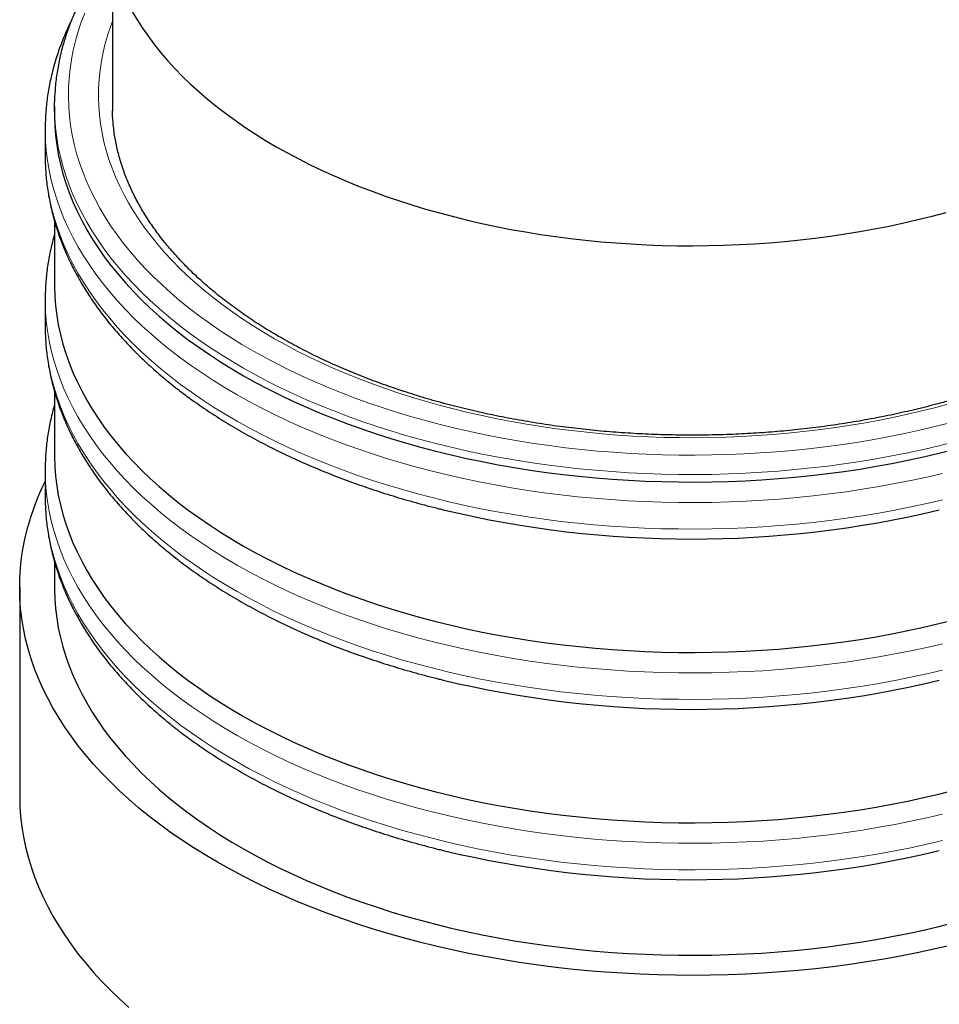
# Model space of a CAD drawing. Header units: millimetres. Extents: x 8 to 817, y 12 to 837.
# Tile 20 of 70: x 759 to 779, y 220 to 241. Entities that reach past the tile are written whole.
import ezdxf

# ---------------------------------------------------------------- set-up
doc = ezdxf.new("R2010")
doc.units = ezdxf.units.MM

msp = doc.modelspace()

# ---------------------------------------------------------------- linework, layer by layer
at = {"color": 7, "linetype": 'Continuous', "lineweight": 30}
for p, q in [((761.031, 242.222), (761.031, 239.19)), ((759.781, 239.19), (759.781, 239.027)), ((759.581, 238.7), (759.581, 238.128)), ((759.581, 238.132), (759.581, 238.128)), ((759.781, 236.725), (759.781, 235.352)), ((759.581, 235.026), (759.581, 234.454)), ((759.581, 234.458), (759.581, 234.454)), ((759.781, 233.05), (759.781, 231.678)), ((759.581, 231.351), (759.581, 230.78)), ((759.581, 230.783), (759.581, 230.78)), ((759.781, 229.376), (759.781, 228.82)), ((759.031, 228.82), (759.031, 224.329))]:
    msp.add_line(p, q, dxfattribs=at)
at = {"color": 252, "linetype": 'Continuous', "lineweight": 0, "flags": 128}
for points in [[(760.435, 241.205), (760.359, 241.007), (760.293, 240.807), (760.235, 240.607), (760.186, 240.406), (760.147, 240.204), (760.117, 240.001), (760.096, 239.798), (760.084, 239.595), (760.081, 239.392), (760.088, 239.188), (760.103, 238.985), (760.128, 238.783), (760.163, 238.58), (760.206, 238.379), (760.258, 238.178), (760.32, 237.977), (760.391, 237.778), (760.47, 237.58), (760.559, 237.384), (760.656, 237.188), (760.763, 236.994), (760.878, 236.802), (761.001, 236.612), (761.134, 236.424), (761.274, 236.237), (761.424, 236.053), (761.581, 235.871), (761.747, 235.692), (761.92, 235.515), (762.102, 235.341), (762.292, 235.17), (762.489, 235.001), (762.694, 234.836), (762.906, 234.674), (763.126, 234.515), (763.352, 234.359), (763.586, 234.207), (763.826, 234.059), (764.073, 233.914), (764.327, 233.773), (764.587, 233.636), (764.853, 233.503), (765.125, 233.374), (765.403, 233.249), (765.686, 233.128), (765.975, 233.012), (766.268, 232.9), (766.567, 232.792), (766.871, 232.689), (767.179, 232.591), (767.492, 232.497), (767.808, 232.408), (768.129, 232.324), (768.453, 232.245), (768.781, 232.171), (769.112, 232.101), (769.446, 232.037), (769.783, 231.978), (770.122, 231.924), (770.464, 231.875), (770.808, 231.831), (771.154, 231.793), (771.501, 231.759), (771.85, 231.731), (772.2, 231.709), (772.55, 231.691), (772.902, 231.679), (773.254, 231.672), (773.606, 231.671), (773.958, 231.674), (774.31, 231.683), (774.661, 231.698), (775.011, 231.718), (775.361, 231.743), (775.709, 231.773), (776.056, 231.808), (776.401, 231.849), (776.744, 231.895), (777.084, 231.946), (777.423, 232.003), (777.758, 232.064), (778.091, 232.13), (778.421, 232.202), (778.747, 232.278), (779.07, 232.359)], [(779.106, 232.783), (778.802, 232.701), (778.495, 232.624), (778.184, 232.551), (777.871, 232.483), (777.554, 232.42), (777.235, 232.362), (776.913, 232.308), (776.588, 232.26), (776.262, 232.216), (775.934, 232.177), (775.604, 232.143), (775.272, 232.114), (774.94, 232.091), (774.606, 232.072), (774.272, 232.058), (773.937, 232.049), (773.602, 232.046), (773.267, 232.047), (772.932, 232.054), (772.598, 232.065), (772.264, 232.082), (771.931, 232.104), (771.599, 232.13), (771.268, 232.162), (770.939, 232.199), (770.612, 232.24), (770.287, 232.287), (769.964, 232.338), (769.643, 232.395), (769.325, 232.456), (769.01, 232.522), (768.698, 232.592), (768.39, 232.668), (768.085, 232.748), (767.783, 232.832), (767.486, 232.922), (767.193, 233.015), (766.904, 233.113), (766.619, 233.215), (766.34, 233.322), (766.065, 233.433), (765.795, 233.548), (765.531, 233.667), (765.272, 233.789), (765.019, 233.916), (764.772, 234.047), (764.53, 234.181), (764.295, 234.319), (764.066, 234.46), (763.844, 234.605), (763.628, 234.753), (763.42, 234.904), (763.218, 235.058), (763.023, 235.216), (762.835, 235.376), (762.655, 235.539), (762.482, 235.705), (762.316, 235.873), (762.159, 236.044), (762.009, 236.217), (761.867, 236.392), (761.733, 236.569), (761.607, 236.748), (761.489, 236.93), (761.38, 237.112), (761.278, 237.297), (761.186, 237.483), (761.101, 237.67), (761.026, 237.858), (760.958, 238.048), (760.9, 238.238), (760.85, 238.43), (760.809, 238.622), (760.776, 238.814), (760.752, 239.007), (760.737, 239.2), (760.731, 239.394), (760.734, 239.587), (760.745, 239.781), (760.765, 239.974), (760.794, 240.166), (760.831, 240.359), (760.877, 240.55), (760.932, 240.741), (760.996, 240.931), (761.031, 241.025)], [(779.193, 231.957), (778.863, 231.874), (778.53, 231.795), (778.193, 231.722), (777.853, 231.655), (777.509, 231.592), (777.164, 231.534), (776.815, 231.482), (776.465, 231.435), (776.112, 231.393), (775.757, 231.357), (775.402, 231.326), (775.044, 231.301), (774.686, 231.28), (774.327, 231.266), (773.967, 231.256), (773.607, 231.252), (773.248, 231.254), (772.888, 231.261), (772.528, 231.273), (772.17, 231.291), (771.812, 231.315), (771.456, 231.343), (771.101, 231.377), (770.747, 231.417), (770.396, 231.461), (770.046, 231.511), (769.699, 231.567), (769.355, 231.627), (769.013, 231.693), (768.675, 231.764), (768.34, 231.84), (768.008, 231.921), (767.681, 232.007), (767.357, 232.097), (767.037, 232.193), (766.722, 232.294), (766.412, 232.399), (766.106, 232.509), (765.806, 232.623), (765.511, 232.742), (765.221, 232.866), (764.937, 232.993), (764.659, 233.125), (764.387, 233.262), (764.122, 233.402), (763.862, 233.546), (763.61, 233.694), (763.364, 233.846), (763.125, 234.001), (762.893, 234.16), (762.669, 234.323), (762.452, 234.489), (762.243, 234.658), (762.041, 234.83), (761.847, 235.005), (761.662, 235.183), (761.484, 235.364), (761.315, 235.547), (761.154, 235.733), (761.001, 235.921), (760.857, 236.112), (760.722, 236.304), (760.595, 236.499), (760.478, 236.695), (760.369, 236.893), (760.269, 237.093), (760.179, 237.294), (760.097, 237.496), (760.025, 237.7), (759.962, 237.905), (759.909, 238.11), (759.864, 238.316), (759.829, 238.523), (759.804, 238.73), (759.788, 238.938), (759.782, 239.079)], [(778.941, 231.277), (778.603, 231.198), (778.261, 231.124), (777.916, 231.055), (777.567, 230.991), (777.216, 230.933), (776.863, 230.88), (776.507, 230.832), (776.149, 230.79), (775.79, 230.753), (775.429, 230.722), (775.066, 230.696), (774.703, 230.675), (774.339, 230.66), (773.974, 230.651), (773.609, 230.647), (773.243, 230.649), (772.878, 230.656), (772.514, 230.668), (772.15, 230.686), (771.787, 230.71), (771.425, 230.739), (771.065, 230.774), (770.707, 230.814), (770.35, 230.859), (769.995, 230.91), (769.643, 230.966), (769.294, 231.027), (768.948, 231.094), (768.604, 231.166), (768.264, 231.243), (767.928, 231.325), (767.595, 231.412), (767.267, 231.504), (766.943, 231.601), (766.623, 231.703), (766.308, 231.81), (765.998, 231.922), (765.694, 232.038), (765.394, 232.159), (765.1, 232.284), (764.812, 232.413), (764.53, 232.547), (764.254, 232.685), (763.985, 232.828), (763.722, 232.974), (763.466, 233.124), (763.216, 233.278), (762.974, 233.436), (762.739, 233.597), (762.511, 233.762), (762.291, 233.93), (762.079, 234.102), (761.874, 234.276), (761.677, 234.454), (761.489, 234.635), (761.309, 234.818), (761.137, 235.004), (760.973, 235.193), (760.819, 235.384), (760.673, 235.577), (760.535, 235.772), (760.407, 235.97), (760.288, 236.169), (760.178, 236.37), (760.077, 236.572), (759.985, 236.776), (759.902, 236.982), (759.829, 237.188), (759.765, 237.396), (759.711, 237.604), (759.666, 237.814), (759.63, 238.023), (759.604, 238.234), (759.588, 238.444), (759.581, 238.655), (759.581, 238.699)], [(759.581, 238.128), (759.581, 238.084), (759.588, 237.873), (759.604, 237.662), (759.63, 237.452), (759.666, 237.242), (759.711, 237.033), (759.765, 236.824), (759.829, 236.617), (759.902, 236.41), (759.985, 236.205), (760.077, 236.001), (760.178, 235.798), (760.288, 235.597), (760.407, 235.398), (760.535, 235.201), (760.673, 235.005), (760.819, 234.812), (760.973, 234.621), (761.137, 234.432), (761.309, 234.246), (761.489, 234.063), (761.677, 233.883), (761.874, 233.705), (762.079, 233.53), (762.291, 233.359), (762.511, 233.19), (762.739, 233.026), (762.974, 232.864), (763.216, 232.707), (763.466, 232.553), (763.722, 232.402), (763.985, 232.256), (764.254, 232.114), (764.53, 231.976), (764.812, 231.842), (765.1, 231.712), (765.394, 231.587), (765.694, 231.466), (765.998, 231.35), (766.308, 231.239), (766.623, 231.132), (766.943, 231.03), (767.267, 230.933), (767.595, 230.841), (767.928, 230.753), (768.264, 230.671), (768.604, 230.594), (768.948, 230.522), (769.294, 230.456), (769.643, 230.394), (769.995, 230.338), (770.35, 230.287), (770.707, 230.242), (771.065, 230.202), (771.425, 230.168), (771.787, 230.138), (772.15, 230.115), (772.514, 230.097), (772.878, 230.084), (773.243, 230.077), (773.609, 230.075), (773.974, 230.079), (774.339, 230.089), (774.703, 230.104), (775.066, 230.124), (775.429, 230.15), (775.79, 230.182), (776.149, 230.218), (776.507, 230.261), (776.863, 230.308), (777.216, 230.361), (777.567, 230.42), (777.916, 230.483), (778.261, 230.552), (778.603, 230.626), (778.941, 230.706)], [(778.941, 227.603), (778.603, 227.524), (778.261, 227.449), (777.916, 227.381), (777.567, 227.317), (777.216, 227.259), (776.863, 227.206), (776.507, 227.158), (776.149, 227.116), (775.79, 227.079), (775.429, 227.047), (775.066, 227.021), (774.703, 227.001), (774.339, 226.986), (773.974, 226.977), (773.609, 226.973), (773.243, 226.974), (772.878, 226.981), (772.514, 226.994), (772.15, 227.012), (771.787, 227.036), (771.425, 227.065), (771.065, 227.099), (770.707, 227.139), (770.35, 227.185), (769.995, 227.235), (769.643, 227.291), (769.294, 227.353), (768.948, 227.42), (768.604, 227.491), (768.264, 227.568), (767.928, 227.651), (767.595, 227.738), (767.267, 227.83), (766.943, 227.927), (766.623, 228.029), (766.308, 228.136), (765.998, 228.247), (765.694, 228.363), (765.394, 228.484), (765.1, 228.609), (764.812, 228.739), (764.53, 228.873), (764.254, 229.011), (763.985, 229.153), (763.722, 229.3), (763.466, 229.45), (763.216, 229.604), (762.974, 229.761), (762.739, 229.923), (762.511, 230.088), (762.291, 230.256), (762.079, 230.427), (761.874, 230.602), (761.677, 230.78), (761.489, 230.96), (761.309, 231.144), (761.137, 231.33), (760.973, 231.518), (760.819, 231.709), (760.673, 231.902), (760.535, 232.098), (760.407, 232.295), (760.288, 232.494), (760.178, 232.695), (760.077, 232.898), (759.985, 233.102), (759.902, 233.307), (759.829, 233.514), (759.765, 233.722), (759.711, 233.93), (759.666, 234.139), (759.63, 234.349), (759.604, 234.559), (759.588, 234.77), (759.581, 234.981), (759.581, 235.025)], [(759.581, 234.454), (759.581, 234.409), (759.588, 234.198), (759.604, 233.988), (759.63, 233.777), (759.666, 233.568), (759.711, 233.358), (759.765, 233.15), (759.829, 232.942), (759.902, 232.736), (759.985, 232.53), (760.077, 232.326), (760.178, 232.124), (760.288, 231.923), (760.407, 231.724), (760.535, 231.526), (760.673, 231.331), (760.819, 231.138), (760.973, 230.947), (761.137, 230.758), (761.309, 230.572), (761.489, 230.389), (761.677, 230.208), (761.874, 230.03), (762.079, 229.856), (762.291, 229.684), (762.511, 229.516), (762.739, 229.351), (762.974, 229.19), (763.216, 229.032), (763.466, 228.878), (763.722, 228.728), (763.985, 228.582), (764.254, 228.439), (764.53, 228.301), (764.812, 228.167), (765.1, 228.038), (765.394, 227.913), (765.694, 227.792), (765.998, 227.676), (766.308, 227.564), (766.623, 227.457), (766.943, 227.355), (767.267, 227.258), (767.595, 227.166), (767.928, 227.079), (768.264, 226.997), (768.604, 226.92), (768.948, 226.848), (769.294, 226.781), (769.643, 226.72), (769.995, 226.664), (770.35, 226.613), (770.707, 226.568), (771.065, 226.528), (771.425, 226.493), (771.787, 226.464), (772.15, 226.44), (772.514, 226.422), (772.878, 226.41), (773.243, 226.403), (773.609, 226.401), (773.974, 226.405), (774.339, 226.414), (774.703, 226.429), (775.066, 226.45), (775.429, 226.476), (775.79, 226.507), (776.149, 226.544), (776.507, 226.586), (776.863, 226.634), (777.216, 226.687), (777.567, 226.745), (777.916, 226.809), (778.261, 226.878), (778.603, 226.952), (778.941, 227.031)], [(778.941, 223.928), (778.603, 223.849), (778.261, 223.775), (777.916, 223.706), (777.567, 223.643), (777.216, 223.584), (776.863, 223.531), (776.507, 223.483), (776.149, 223.441), (775.79, 223.404), (775.429, 223.373), (775.066, 223.347), (774.703, 223.326), (774.339, 223.312), (773.974, 223.302), (773.609, 223.298), (773.243, 223.3), (772.878, 223.307), (772.514, 223.319), (772.15, 223.338), (771.787, 223.361), (771.425, 223.39), (771.065, 223.425), (770.707, 223.465), (770.35, 223.51), (769.995, 223.561), (769.643, 223.617), (769.294, 223.678), (768.948, 223.745), (768.604, 223.817), (768.264, 223.894), (767.928, 223.976), (767.595, 224.063), (767.267, 224.156), (766.943, 224.253), (766.623, 224.355), (766.308, 224.461), (765.998, 224.573), (765.694, 224.689), (765.394, 224.81), (765.1, 224.935), (764.812, 225.065), (764.53, 225.198), (764.254, 225.337), (763.985, 225.479), (763.722, 225.625), (763.466, 225.775), (763.216, 225.929), (762.974, 226.087), (762.739, 226.248), (762.511, 226.413), (762.291, 226.581), (762.079, 226.753), (761.874, 226.928), (761.677, 227.105), (761.489, 227.286), (761.309, 227.469), (761.137, 227.655), (760.973, 227.844), (760.819, 228.035), (760.673, 228.228), (760.535, 228.423), (760.407, 228.621), (760.288, 228.82), (760.178, 229.021), (760.077, 229.224), (759.985, 229.428), (759.902, 229.633), (759.829, 229.84), (759.765, 230.047), (759.711, 230.256), (759.666, 230.465), (759.63, 230.675), (759.604, 230.885), (759.588, 231.096), (759.581, 231.306), (759.581, 231.351)], [(759.581, 230.78), (759.581, 230.735), (759.588, 230.524), (759.604, 230.313), (759.63, 230.103), (759.666, 229.893), (759.711, 229.684), (759.765, 229.476), (759.829, 229.268), (759.902, 229.061), (759.985, 228.856), (760.077, 228.652), (760.178, 228.449), (760.288, 228.248), (760.407, 228.049), (760.535, 227.852), (760.673, 227.656), (760.819, 227.463), (760.973, 227.272), (761.137, 227.084), (761.309, 226.898), (761.489, 226.714), (761.677, 226.534), (761.874, 226.356), (762.079, 226.181), (762.291, 226.01), (762.511, 225.842), (762.739, 225.677), (762.974, 225.515), (763.216, 225.358), (763.466, 225.204), (763.722, 225.054), (763.985, 224.907), (764.254, 224.765), (764.53, 224.627), (764.812, 224.493), (765.1, 224.363), (765.394, 224.238), (765.694, 224.117), (765.998, 224.001), (766.308, 223.89), (766.623, 223.783), (766.943, 223.681), (767.267, 223.584), (767.595, 223.492), (767.928, 223.405), (768.264, 223.322), (768.604, 223.245), (768.948, 223.174), (769.294, 223.107), (769.643, 223.045), (769.995, 222.989), (770.35, 222.939), (770.707, 222.893), (771.065, 222.853), (771.425, 222.819), (771.787, 222.79), (772.15, 222.766), (772.514, 222.748), (772.878, 222.735), (773.243, 222.728), (773.609, 222.727), (773.974, 222.731), (774.339, 222.74), (774.703, 222.755), (775.066, 222.775), (775.429, 222.801), (775.79, 222.833), (776.149, 222.87), (776.507, 222.912), (776.863, 222.96), (777.216, 223.013), (777.567, 223.071), (777.916, 223.135), (778.261, 223.203), (778.603, 223.278), (778.941, 223.357)]]:
    msp.add_lwpolyline(points, dxfattribs=at)
at = {"color": 7, "linetype": 'Continuous', "lineweight": 30, "flags": 128}
for points in [[(761.46, 241.238), (761.568, 241.057), (761.683, 240.877), (761.807, 240.699), (761.939, 240.522), (762.079, 240.348), (762.226, 240.176), (762.382, 240.007), (762.545, 239.839), (762.715, 239.675), (762.893, 239.513), (763.079, 239.353), (763.271, 239.197), (763.471, 239.043), (763.677, 238.893), (763.89, 238.745), (764.11, 238.601), (764.336, 238.46), (764.568, 238.323), (764.807, 238.19), (765.051, 238.06), (765.302, 237.933), (765.558, 237.811), (765.819, 237.692), (766.086, 237.578), (766.358, 237.467), (766.635, 237.361), (766.916, 237.259), (767.203, 237.161), (767.493, 237.068), (767.787, 236.979), (768.086, 236.894), (768.388, 236.814), (768.694, 236.739), (769.003, 236.668), (769.315, 236.602), (769.63, 236.54), (769.948, 236.484), (770.268, 236.432), (770.59, 236.385), (770.915, 236.343), (771.241, 236.306), (771.569, 236.274), (771.898, 236.247), (772.228, 236.225), (772.559, 236.208), (772.891, 236.195), (773.223, 236.188), (773.556, 236.186), (773.888, 236.189), (774.22, 236.197), (774.552, 236.21), (774.883, 236.228), (775.213, 236.251), (775.542, 236.279), (775.87, 236.311), (776.196, 236.349), (776.52, 236.392), (776.842, 236.44), (777.162, 236.492), (777.479, 236.549), (777.794, 236.611), (778.105, 236.678), (778.414, 236.75), (778.719, 236.826), (779.021, 236.907)], [(759.782, 239.079), (759.781, 239.146), (759.782, 239.292)], [(761.031, 239.19), (761.031, 239.15), (761.032, 239.097)], [(759.781, 239.027), (759.781, 238.982), (759.788, 238.775), (759.804, 238.567), (759.829, 238.36), (759.864, 238.153), (759.909, 237.947), (759.962, 237.741), (760.025, 237.537), (760.097, 237.333), (760.179, 237.131), (760.269, 236.93), (760.369, 236.73), (760.478, 236.532), (760.595, 236.335), (760.722, 236.141), (760.857, 235.948), (761.001, 235.758), (761.154, 235.57), (761.315, 235.384), (761.484, 235.2), (761.662, 235.02), (761.847, 234.842), (762.041, 234.666), (762.243, 234.494), (762.452, 234.325), (762.669, 234.159), (762.893, 233.997), (763.125, 233.838), (763.364, 233.683), (763.61, 233.531), (763.862, 233.383), (764.122, 233.239), (764.387, 233.098), (764.659, 232.962), (764.937, 232.83), (765.221, 232.702), (765.511, 232.579), (765.806, 232.46), (766.106, 232.346), (766.412, 232.236), (766.722, 232.13), (767.037, 232.03), (767.357, 231.934), (767.681, 231.843), (768.008, 231.757), (768.34, 231.676), (768.675, 231.6), (769.013, 231.53), (769.355, 231.464), (769.699, 231.403), (770.046, 231.348), (770.396, 231.298), (770.747, 231.253), (771.101, 231.214), (771.456, 231.18), (771.812, 231.151), (772.17, 231.128), (772.528, 231.11), (772.888, 231.098), (773.248, 231.091), (773.607, 231.089), (773.967, 231.093), (774.327, 231.102), (774.686, 231.117), (775.044, 231.137), (775.402, 231.163), (775.757, 231.194), (776.112, 231.23), (776.465, 231.272), (776.815, 231.319), (777.164, 231.371), (777.509, 231.429), (777.853, 231.491), (778.193, 231.559), (778.53, 231.632), (778.863, 231.71), (779.193, 231.793)], [(759.781, 235.352), (759.781, 235.308), (759.788, 235.1), (759.804, 234.893), (759.829, 234.685), (759.864, 234.479), (759.909, 234.272), (759.962, 234.067), (760.025, 233.862), (760.097, 233.659), (760.179, 233.456), (760.269, 233.255), (760.369, 233.055), (760.478, 232.857), (760.595, 232.661), (760.722, 232.466), (760.857, 232.274), (761.001, 232.083), (761.154, 231.895), (761.315, 231.709), (761.484, 231.526), (761.662, 231.345), (761.847, 231.167), (762.041, 230.992), (762.243, 230.82), (762.452, 230.651), (762.669, 230.485), (762.893, 230.323), (763.125, 230.164), (763.364, 230.008), (763.61, 229.856), (763.862, 229.708), (764.122, 229.564), (764.387, 229.424), (764.659, 229.288), (764.937, 229.156), (765.221, 229.028), (765.511, 228.905), (765.806, 228.786), (766.106, 228.671), (766.412, 228.561), (766.722, 228.456), (767.037, 228.355), (767.357, 228.26), (767.681, 228.169), (768.008, 228.083), (768.34, 228.002), (768.675, 227.926), (769.013, 227.855), (769.355, 227.789), (769.699, 227.729), (770.046, 227.674), (770.396, 227.624), (770.747, 227.579), (771.101, 227.54), (771.456, 227.505), (771.812, 227.477), (772.17, 227.454), (772.528, 227.436), (772.888, 227.423), (773.248, 227.416), (773.607, 227.415), (773.967, 227.419), (774.327, 227.428), (774.686, 227.443), (775.044, 227.463), (775.402, 227.488), (775.757, 227.519), (776.112, 227.556), (776.465, 227.597), (776.815, 227.644), (777.164, 227.697), (777.509, 227.754), (777.853, 227.817), (778.193, 227.885), (778.53, 227.958), (778.863, 228.036), (779.193, 228.119)], [(759.781, 231.678), (759.781, 231.634), (759.788, 231.426), (759.804, 231.218), (759.829, 231.011), (759.864, 230.804), (759.909, 230.598), (759.962, 230.392), (760.025, 230.188), (760.097, 229.984), (760.179, 229.782), (760.269, 229.581), (760.369, 229.381), (760.478, 229.183), (760.595, 228.986), (760.722, 228.792), (760.857, 228.599), (761.001, 228.409), (761.154, 228.221), (761.315, 228.035), (761.484, 227.851), (761.662, 227.671), (761.847, 227.493), (762.041, 227.318), (762.243, 227.145), (762.452, 226.976), (762.669, 226.811), (762.893, 226.648), (763.125, 226.489), (763.364, 226.334), (763.61, 226.182), (763.862, 226.034), (764.122, 225.89), (764.387, 225.749), (764.659, 225.613), (764.937, 225.481), (765.221, 225.354), (765.511, 225.23), (765.806, 225.111), (766.106, 224.997), (766.412, 224.887), (766.722, 224.782), (767.037, 224.681), (767.357, 224.585), (767.681, 224.494), (768.008, 224.408), (768.34, 224.328), (768.675, 224.252), (769.013, 224.181), (769.355, 224.115), (769.699, 224.055), (770.046, 223.999), (770.396, 223.949), (770.747, 223.904), (771.101, 223.865), (771.456, 223.831), (771.812, 223.802), (772.17, 223.779), (772.528, 223.761), (772.888, 223.749), (773.248, 223.742), (773.607, 223.74), (773.967, 223.744), (774.327, 223.753), (774.686, 223.768), (775.044, 223.788), (775.402, 223.814), (775.757, 223.845), (776.112, 223.881), (776.465, 223.923), (776.815, 223.97), (777.164, 224.022), (777.509, 224.08), (777.853, 224.142), (778.193, 224.21), (778.53, 224.283), (778.863, 224.361), (779.193, 224.444)], [(779.106, 221.093), (778.754, 221.011), (778.398, 220.935), (778.039, 220.864), (777.676, 220.799), (777.311, 220.739), (776.944, 220.684), (776.573, 220.636), (776.201, 220.592), (775.827, 220.555), (775.452, 220.523), (775.075, 220.497), (774.697, 220.476), (774.318, 220.462), (773.939, 220.453), (773.559, 220.449), (773.18, 220.452), (772.8, 220.46), (772.422, 220.474), (772.044, 220.493), (771.667, 220.519), (771.291, 220.55), (770.916, 220.586), (770.544, 220.629), (770.174, 220.677), (769.806, 220.73), (769.44, 220.789), (769.077, 220.854), (768.718, 220.924), (768.361, 220.999), (768.008, 221.08), (767.659, 221.166), (767.314, 221.258), (766.973, 221.354), (766.637, 221.456), (766.306, 221.562), (765.979, 221.674), (765.658, 221.791), (765.341, 221.912), (765.031, 222.038), (764.726, 222.169), (764.428, 222.304), (764.136, 222.444), (763.85, 222.588), (763.57, 222.737), (763.298, 222.889), (763.033, 223.046), (762.774, 223.207), (762.524, 223.371), (762.28, 223.539), (762.045, 223.711), (761.817, 223.886), (761.597, 224.065), (761.386, 224.247), (761.183, 224.432), (760.988, 224.62), (760.802, 224.811), (760.624, 225.005), (760.456, 225.201), (760.296, 225.4), (760.146, 225.601), (760.004, 225.805), (759.872, 226.01), (759.749, 226.218), (759.636, 226.427), (759.532, 226.638), (759.438, 226.85), (759.354, 227.063), (759.279, 227.278), (759.214, 227.494), (759.159, 227.711), (759.113, 227.929), (759.078, 228.147), (759.052, 228.365), (759.037, 228.584), (759.031, 228.803), (759.035, 229.023), (759.049, 229.242), (759.073, 229.46), (759.107, 229.679), (759.151, 229.896), (759.205, 230.113), (759.269, 230.329), (759.342, 230.544), (759.425, 230.758), (759.518, 230.971), (759.581, 231.103)], [(759.781, 228.82), (759.781, 228.776), (759.788, 228.568), (759.804, 228.36), (759.829, 228.153), (759.864, 227.946), (759.909, 227.74), (759.962, 227.535), (760.025, 227.33), (760.097, 227.126), (760.179, 226.924), (760.269, 226.723), (760.369, 226.523), (760.478, 226.325), (760.595, 226.129), (760.722, 225.934), (760.857, 225.741), (761.001, 225.551), (761.154, 225.363), (761.315, 225.177), (761.484, 224.994), (761.662, 224.813), (761.847, 224.635), (762.041, 224.46), (762.243, 224.288), (762.452, 224.119), (762.669, 223.953), (762.893, 223.79), (763.125, 223.631), (763.364, 223.476), (763.61, 223.324), (763.862, 223.176), (764.122, 223.032), (764.387, 222.892), (764.659, 222.755), (764.937, 222.623), (765.221, 222.496), (765.511, 222.372), (765.806, 222.253), (766.106, 222.139), (766.412, 222.029), (766.722, 221.924), (767.037, 221.823), (767.357, 221.727), (767.681, 221.637), (768.008, 221.551), (768.34, 221.47), (768.675, 221.394), (769.013, 221.323), (769.355, 221.257), (769.699, 221.197), (770.046, 221.141), (770.396, 221.091), (770.747, 221.047), (771.101, 221.007), (771.456, 220.973), (771.812, 220.944), (772.17, 220.921), (772.528, 220.903), (772.888, 220.891), (773.248, 220.884), (773.607, 220.882), (773.967, 220.886), (774.327, 220.896), (774.686, 220.91), (775.044, 220.93), (775.402, 220.956), (775.757, 220.987), (776.112, 221.023), (776.465, 221.065), (776.815, 221.112), (777.164, 221.164), (777.509, 221.222), (777.853, 221.284), (778.193, 221.352), (778.53, 221.425), (778.863, 221.503), (779.193, 221.587)], [(759.031, 224.329), (759.031, 224.312), (759.037, 224.093), (759.052, 223.874), (759.078, 223.656), (759.113, 223.438), (759.159, 223.22), (759.214, 223.003), (759.279, 222.787), (759.354, 222.572), (759.438, 222.359), (759.532, 222.147), (759.636, 221.936), (759.749, 221.727), (759.872, 221.519), (760.004, 221.314), (760.146, 221.11), (760.296, 220.909), (760.456, 220.71), (760.624, 220.514), (760.802, 220.32), (760.988, 220.129), (761.183, 219.941), (761.386, 219.756)]]:
    msp.add_lwpolyline(points, dxfattribs=at)
at = {"color": 7, "linetype": 'Continuous', "lineweight": 30}
for centre in [(773.531, 252.941), (773.531, 249.266), (773.531, 245.592)]:
    msp.add_arc(centre, 23.08, 256.5717, 283.3834, dxfattribs=at)
for points, knots in [([(760.961, 242.471), (760.955, 242.464), (760.911, 242.407), (760.834, 242.3), (760.731, 242.151), (760.634, 242.001), (760.542, 241.849), (760.455, 241.697), (760.373, 241.543), (760.296, 241.389), (760.224, 241.234), (760.158, 241.077), (760.097, 240.921), (760.041, 240.763), (759.991, 240.605), (759.946, 240.447), (759.907, 240.288), (759.872, 240.129), (759.844, 239.969), (759.82, 239.809), (759.802, 239.649), (759.79, 239.489), (759.783, 239.371), (759.783, 239.307), (759.782, 239.296)], [0, 0, 0, 0, 0.008088, 0.057659, 0.10719, 0.156676, 0.206116, 0.255505, 0.304842, 0.354125, 0.403351, 0.452521, 0.501632, 0.550687, 0.599684, 0.648628, 0.69752, 0.746363, 0.795162, 0.843922, 0.892649, 0.941348, 0.990027, 1, 1, 1, 1]), ([(760.147, 241.048), (760.138, 241.029), (760.102, 240.958), (760.045, 240.833), (759.977, 240.674), (759.915, 240.514), (759.857, 240.353), (759.805, 240.192), (759.759, 240.03), (759.718, 239.868), (759.682, 239.705), (759.651, 239.542), (759.626, 239.379), (759.607, 239.216), (759.592, 239.052), (759.584, 238.888), (759.58, 238.771), (759.581, 238.708), (759.581, 238.699)], [0, 0, 0, 0, 0.024882, 0.094495, 0.163981, 0.233341, 0.302575, 0.371686, 0.440679, 0.509559, 0.578334, 0.647014, 0.715609, 0.784129, 0.85259, 0.921003, 0.989385, 1, 1, 1, 1]), ([(781.513, 233.745), (781.478, 233.728), (781.377, 233.681), (781.207, 233.604), (781.001, 233.514), (780.792, 233.427), (780.58, 233.343), (780.365, 233.261), (780.147, 233.182), (779.926, 233.105), (779.703, 233.031), (779.476, 232.959), (779.247, 232.89), (779.016, 232.824), (778.782, 232.761), (778.546, 232.7), (778.308, 232.642), (778.067, 232.587), (777.825, 232.535), (777.581, 232.485), (777.335, 232.439), (777.087, 232.395), (776.838, 232.355), (776.588, 232.317), (776.336, 232.282), (776.083, 232.251), (775.828, 232.222), (775.573, 232.196), (775.317, 232.173), (775.06, 232.154), (774.803, 232.137), (774.545, 232.124), (774.286, 232.113), (774.027, 232.106), (773.768, 232.101), (773.509, 232.1), (773.25, 232.102), (772.99, 232.107), (772.732, 232.115), (772.473, 232.126), (772.215, 232.14), (771.958, 232.157), (771.701, 232.177), (771.445, 232.2), (771.19, 232.227), (770.936, 232.256), (770.683, 232.288), (770.431, 232.323), (770.181, 232.361), (769.932, 232.403), (769.685, 232.447), (769.439, 232.494), (769.195, 232.544), (768.953, 232.596), (768.713, 232.652), (768.475, 232.71), (768.239, 232.771), (768.006, 232.835), (767.775, 232.902), (767.546, 232.971), (767.321, 233.043), (767.097, 233.118), (766.877, 233.195), (766.659, 233.275), (766.445, 233.357), (766.233, 233.442), (766.025, 233.53), (765.82, 233.619), (765.618, 233.711), (765.42, 233.805), (765.225, 233.902), (765.034, 234.001), (764.847, 234.102), (764.663, 234.205), (764.483, 234.31), (764.307, 234.417), (764.135, 234.527), (763.967, 234.638), (763.803, 234.751), (763.644, 234.866), (763.488, 234.982), (763.337, 235.101), (763.19, 235.221), (763.048, 235.342), (762.91, 235.465), (762.777, 235.59), (762.648, 235.716), (762.524, 235.844), (762.405, 235.973), (762.29, 236.103), (762.18, 236.234), (762.075, 236.367), (761.974, 236.501), (761.879, 236.635), (761.789, 236.771), (761.703, 236.908), (761.622, 237.046), (761.547, 237.185), (761.476, 237.324), (761.411, 237.464), (761.35, 237.605), (761.295, 237.747), (761.245, 237.89), (761.2, 238.033), (761.16, 238.176), (761.126, 238.321), (761.096, 238.465), (761.072, 238.61), (761.054, 238.755), (761.041, 238.901), (761.034, 239.016), (761.033, 239.083), (761.032, 239.101)], [0, 0, 0, 0, 0.004806, 0.013955, 0.023105, 0.032256, 0.041408, 0.050561, 0.059716, 0.068872, 0.078029, 0.087187, 0.096346, 0.105506, 0.114668, 0.12383, 0.132993, 0.142158, 0.151323, 0.16049, 0.169657, 0.178825, 0.187993, 0.197163, 0.206333, 0.215503, 0.224674, 0.233846, 0.243018, 0.252191, 0.261364, 0.270537, 0.27971, 0.288884, 0.298057, 0.307231, 0.316405, 0.325579, 0.334752, 0.343926, 0.353099, 0.362272, 0.371445, 0.380617, 0.389789, 0.39896, 0.408131, 0.417302, 0.426471, 0.43564, 0.444809, 0.453976, 0.463143, 0.472309, 0.481473, 0.490637, 0.4998, 0.508962, 0.518123, 0.527282, 0.536441, 0.545598, 0.554754, 0.563908, 0.573062, 0.582214, 0.591365, 0.600514, 0.609663, 0.61881, 0.627956, 0.637101, 0.646244, 0.655387, 0.664529, 0.67367, 0.682811, 0.691951, 0.701091, 0.710231, 0.719372, 0.728513, 0.737655, 0.746798, 0.755943, 0.76509, 0.77424, 0.783393, 0.79255, 0.801712, 0.810879, 0.820053, 0.829234, 0.838423, 0.84762, 0.856827, 0.866045, 0.875275, 0.884517, 0.893772, 0.90304, 0.912323, 0.921621, 0.930933, 0.94026, 0.949601, 0.958955, 0.968322, 0.9777, 0.987087, 0.996481, 1, 1, 1, 1]), ([(759.581, 238.133), (759.581, 238.115), (759.581, 238.042), (759.585, 237.915), (759.594, 237.751), (759.609, 237.588), (759.63, 237.425), (759.655, 237.262), (759.687, 237.1), (759.723, 236.938), (759.765, 236.776), (759.812, 236.615), (759.864, 236.454), (759.922, 236.294), (759.985, 236.135), (760.054, 235.976), (760.127, 235.819), (760.206, 235.662), (760.29, 235.506), (760.38, 235.351), (760.474, 235.197), (760.574, 235.044), (760.678, 234.892), (760.788, 234.742), (760.903, 234.593), (761.023, 234.445), (761.148, 234.299), (761.277, 234.154), (761.412, 234.011), (761.551, 233.87), (761.695, 233.73), (761.843, 233.593), (761.996, 233.456), (762.154, 233.322), (762.316, 233.19), (762.482, 233.06), (762.653, 232.932), (762.828, 232.806), (763.007, 232.682), (763.19, 232.56), (763.377, 232.441), (763.568, 232.324), (763.763, 232.209), (763.961, 232.096), (764.163, 231.986), (764.369, 231.879), (764.578, 231.773), (764.791, 231.671), (765.007, 231.571), (765.226, 231.473), (765.448, 231.378), (765.674, 231.286), (765.902, 231.196), (766.134, 231.109), (766.368, 231.025), (766.604, 230.944), (766.844, 230.865), (767.086, 230.789), (767.33, 230.716), (767.577, 230.646), (767.826, 230.579), (768.024, 230.528), (768.139, 230.5), (768.17, 230.493)], [0, 0, 0, 0, 0.005401, 0.021717, 0.038033, 0.054353, 0.07068, 0.087018, 0.10337, 0.119739, 0.136128, 0.152539, 0.168975, 0.185437, 0.201926, 0.218444, 0.234992, 0.251569, 0.268176, 0.284812, 0.301477, 0.318169, 0.334888, 0.351632, 0.3684, 0.38519, 0.402, 0.418829, 0.435675, 0.452537, 0.469412, 0.486299, 0.503197, 0.520103, 0.537017, 0.553938, 0.570864, 0.587793, 0.604726, 0.621661, 0.638598, 0.655535, 0.672472, 0.689408, 0.706343, 0.723276, 0.740208, 0.757137, 0.774064, 0.790988, 0.80791, 0.824828, 0.841744, 0.858657, 0.875566, 0.892473, 0.909377, 0.926277, 0.943175, 0.960069, 0.976961, 0.99385, 1, 1, 1, 1]), ([(759.781, 236.429), (759.774, 236.405), (759.751, 236.326), (759.718, 236.193), (759.682, 236.031), (759.651, 235.868), (759.626, 235.704), (759.607, 235.541), (759.592, 235.378), (759.584, 235.214), (759.58, 235.096), (759.581, 235.033), (759.581, 235.025)], [0, 0, 0, 0, 0.053444, 0.170012, 0.286403, 0.402631, 0.518716, 0.634676, 0.750533, 0.866312, 0.982036, 1, 1, 1, 1]), ([(759.581, 234.458), (759.581, 234.44), (759.581, 234.368), (759.585, 234.24), (759.594, 234.077), (759.609, 233.914), (759.63, 233.751), (759.655, 233.588), (759.687, 233.425), (759.723, 233.263), (759.765, 233.102), (759.812, 232.941), (759.864, 232.78), (759.922, 232.62), (759.985, 232.461), (760.054, 232.302), (760.127, 232.144), (760.206, 231.987), (760.29, 231.831), (760.38, 231.676), (760.474, 231.522), (760.574, 231.369), (760.678, 231.218), (760.788, 231.067), (760.903, 230.918), (761.023, 230.771), (761.148, 230.625), (761.277, 230.48), (761.412, 230.337), (761.551, 230.196), (761.695, 230.056), (761.843, 229.918), (761.996, 229.782), (762.154, 229.648), (762.316, 229.516), (762.482, 229.386), (762.653, 229.257), (762.828, 229.131), (763.007, 229.008), (763.19, 228.886), (763.377, 228.766), (763.568, 228.649), (763.763, 228.534), (763.961, 228.422), (764.163, 228.312), (764.369, 228.204), (764.578, 228.099), (764.791, 227.996), (765.007, 227.896), (765.226, 227.799), (765.448, 227.704), (765.674, 227.611), (765.902, 227.522), (766.134, 227.435), (766.368, 227.351), (766.604, 227.269), (766.844, 227.191), (767.086, 227.115), (767.33, 227.042), (767.577, 226.972), (767.826, 226.905), (768.024, 226.853), (768.139, 226.826), (768.17, 226.818)], [0, 0, 0, 0, 0.005401, 0.021717, 0.038033, 0.054353, 0.07068, 0.087018, 0.10337, 0.119739, 0.136128, 0.152539, 0.168975, 0.185437, 0.201926, 0.218444, 0.234992, 0.251569, 0.268176, 0.284812, 0.301477, 0.318169, 0.334888, 0.351632, 0.3684, 0.38519, 0.402, 0.418829, 0.435675, 0.452537, 0.469412, 0.486299, 0.503197, 0.520103, 0.537017, 0.553938, 0.570864, 0.587793, 0.604726, 0.621661, 0.638598, 0.655535, 0.672472, 0.689408, 0.706343, 0.723276, 0.740208, 0.757137, 0.774064, 0.790988, 0.80791, 0.824828, 0.841744, 0.858657, 0.875566, 0.892473, 0.909377, 0.926277, 0.943175, 0.960069, 0.976961, 0.99385, 1, 1, 1, 1]), ([(759.781, 232.755), (759.774, 232.73), (759.751, 232.652), (759.718, 232.519), (759.682, 232.356), (759.651, 232.193), (759.626, 232.03), (759.607, 231.867), (759.592, 231.703), (759.584, 231.54), (759.58, 231.422), (759.581, 231.359), (759.581, 231.351)], [0, 0, 0, 0, 0.0534437, 0.1700119, 0.2864026, 0.4026313, 0.5187157, 0.6346757, 0.7505333, 0.8663117, 0.9820358, 1, 1, 1, 1]), ([(759.581, 230.784), (759.581, 230.766), (759.581, 230.693), (759.585, 230.566), (759.594, 230.403), (759.609, 230.239), (759.63, 230.076), (759.655, 229.913), (759.687, 229.751), (759.723, 229.589), (759.765, 229.427), (759.812, 229.266), (759.864, 229.105), (759.922, 228.945), (759.985, 228.786), (760.054, 228.628), (760.127, 228.47), (760.206, 228.313), (760.29, 228.157), (760.38, 228.002), (760.474, 227.848), (760.574, 227.695), (760.678, 227.543), (760.788, 227.393), (760.903, 227.244), (761.023, 227.096), (761.148, 226.95), (761.277, 226.806), (761.412, 226.663), (761.551, 226.521), (761.695, 226.382), (761.843, 226.244), (761.996, 226.108), (762.154, 225.974), (762.316, 225.841), (762.482, 225.711), (762.653, 225.583), (762.828, 225.457), (763.007, 225.333), (763.19, 225.211), (763.377, 225.092), (763.568, 224.975), (763.763, 224.86), (763.961, 224.747), (764.163, 224.637), (764.369, 224.53), (764.578, 224.425), (764.791, 224.322), (765.007, 224.222), (765.226, 224.124), (765.448, 224.029), (765.674, 223.937), (765.902, 223.847), (766.134, 223.76), (766.368, 223.676), (766.604, 223.595), (766.844, 223.516), (767.086, 223.44), (767.33, 223.367), (767.577, 223.297), (767.826, 223.23), (768.024, 223.179), (768.139, 223.151), (768.17, 223.144)], [0, 0, 0, 0, 0.005401, 0.021717, 0.038033, 0.054353, 0.07068, 0.087018, 0.10337, 0.119739, 0.136128, 0.152539, 0.168975, 0.185437, 0.201926, 0.218444, 0.234992, 0.251569, 0.268176, 0.284812, 0.301477, 0.318169, 0.334888, 0.351632, 0.3684, 0.38519, 0.402, 0.418829, 0.435675, 0.452537, 0.469412, 0.486299, 0.503197, 0.520103, 0.537017, 0.553938, 0.570864, 0.587793, 0.604726, 0.621661, 0.638598, 0.655535, 0.672472, 0.689408, 0.706343, 0.723276, 0.740208, 0.757137, 0.774064, 0.790988, 0.80791, 0.824828, 0.841744, 0.858657, 0.875566, 0.892473, 0.909377, 0.926277, 0.943175, 0.960069, 0.976961, 0.99385, 1, 1, 1, 1])]:
    msp.add_open_spline(points, degree=3, knots=knots, dxfattribs=at)

doc.saveas('drawing.dxf')
